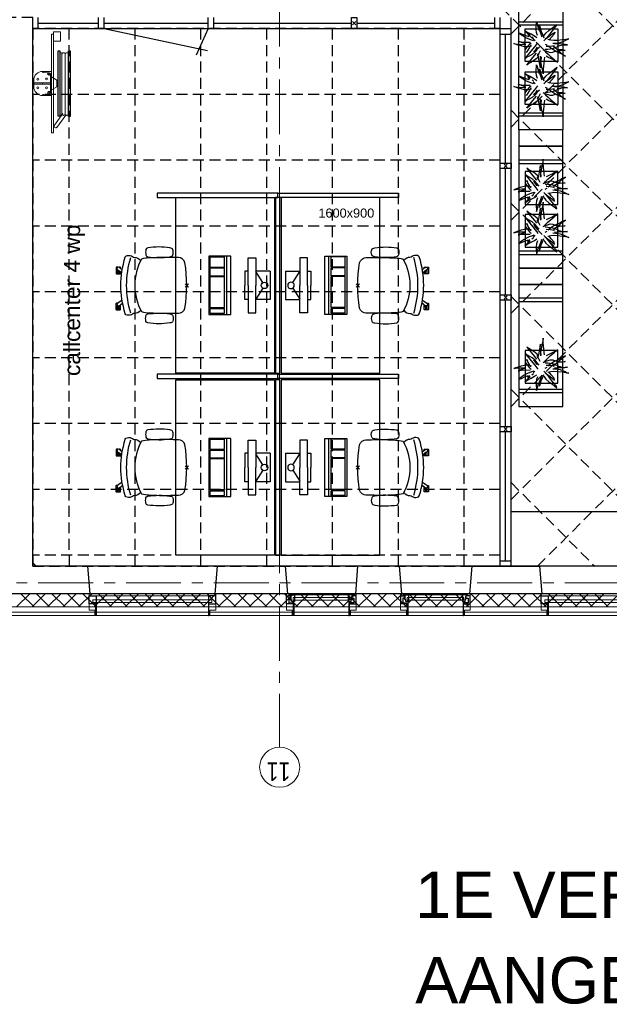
# Model space of a CAD drawing. Header units: millimetres. Extents: x 164327 to 368283, y 131426 to 274001.
# Tile 32 of 160: x 232758 to 238132, y 253040 to 262014. Entities that reach past the tile are written whole.
import ezdxf

# ---------------------------------------------------------------- set-up
doc = ezdxf.new("R2010")
doc.units = ezdxf.units.MM
doc.header["$LTSCALE"] = 400
doc.header["$PDMODE"] = 3
doc.header["$PDSIZE"] = 15
doc.linetypes.add('CENTER', pattern=[2, 1.25, -0.25, 0.25, -0.25])
doc.linetypes.add('HIDDEN', pattern=[0.375, 0.25, -0.125])
for name, color, linetype in [('-gd', 2, 'Continuous'), ('-ve', 2, 'HIDDEN'), ('inlay', 6, 'Continuous'), ('inr', 4, 'Continuous'), ('plafond', 255, 'HIDDEN'), ('plant', 114, 'Continuous'), ('plat', 5, 'Continuous'), ('sona-s008_ip0', 7, 'Continuous'), ('stramien', 1, 'CENTER'), ('symbol', 1, 'Continuous'), ('timmerwerk-ge', 150, 'Continuous')]:
    doc.layers.add(name, color=color, linetype=linetype)
for name, color, linetype, lineweight in [('Binnenkozijnen', 140, 'Continuous', 15), ('Buitenkozijnen', 140, 'Continuous', 15), ('mat-beton (ihwg)', 5, 'Continuous', 25), ('mat-isolatie', 140, 'Continuous', 15), ('mat-multiplex-hor', 140, 'Continuous', 15), ('None', 7, 'Continuous', 9)]:
    doc.layers.add(name, color=color, linetype=linetype, lineweight=lineweight)
doc.styles.add('Arial', font='arial.ttf', dxfattribs={"height": 211.666667})
doc.styles.add('Arial Narrow', font='ARIALN.TTF', dxfattribs={"height": 222.25})

# ---------------------------------------------------------------- blocks, each defined once
blk = doc.blocks.new('*X44')
at = {"layer": 'None', "lineweight": 13}
for p, q in [((37321.1, 32247.6), (37441.1, 32127.6)), ((37321.1, 32106.2), (37441.1, 31986.2)), ((37321.1, 31964.8), (37441.1, 31844.8)), ((37321.1, 31823.4), (37441.1, 31703.4)), ((37321.1, 31682), (37441.1, 31562)), ((37321.1, 31540.6), (37441.1, 31420.6)), ((37321.1, 31399.2), (37441.1, 31279.2)), ((37321.1, 31257.8), (37441.1, 31137.8)), ((37321.1, 31116.4), (37441.1, 30996.4)), ((37321.1, 30975), (37441.1, 30855)), ((37321.1, 30833.6), (37441.1, 30713.6)), ((37321.1, 30692.2), (37441.1, 30572.2)), ((37321.1, 30550.8), (37441.1, 30430.8)), ((37321.1, 30409.4), (37441.1, 30289.4)), ((37321.1, 30268), (37441.1, 30148)), ((37321.1, 30126.6), (37441.1, 30006.6)), ((37321.1, 29985.2), (37441.1, 29865.2)), ((37321.1, 29843.8), (37441.1, 29723.8)), ((37321.1, 29702.4), (37441.1, 29582.4)), ((37321.1, 29561), (37441.1, 29441)), ((37321.1, 29419.6), (37441.1, 29299.6)), ((37321.1, 29278.2), (37441.1, 29158.2)), ((37321.1, 29136.8), (37441.1, 29016.8)), ((37321.1, 28995.4), (37441.1, 28875.4)), ((37321.1, 28854), (37441.1, 28734)), ((37321.1, 28712.6), (37441.1, 28592.6)), ((37321.1, 28571.2), (37441.1, 28451.2)), ((37321.1, 28429.8), (37441.1, 28309.8)), ((37321.1, 28288.4), (37441.1, 28168.4)), ((37321.1, 28147), (37441.1, 28027)), ((37321.1, 28005.6), (37441.1, 27885.6)), ((37321.1, 27864.2), (37441.1, 27744.2)), ((37321.1, 27722.8), (37441.1, 27602.8)), ((37321.1, 27581.4), (37441.1, 27461.4)), ((37321.1, 27440), (37441.1, 27320)), ((37321.1, 27298.6), (37441.1, 27178.6)), ((37321.1, 27157.2), (37441.1, 27037.2)), ((37321.1, 27015.8), (37441.1, 26895.8)), ((37321.1, 26874.4), (37441.1, 26754.4))]:
    blk.add_line(p, q, dxfattribs=at)
at = {"layer": 'None', "lineweight": 5}
for p, q in [((37321.1, 32088.5), (37441.1, 32208.5)), ((37321.1, 31947.1), (37441.1, 32067.1)), ((37321.1, 31805.7), (37441.1, 31925.7)), ((37321.1, 31664.2), (37441.1, 31784.2)), ((37321.1, 31522.8), (37441.1, 31642.8)), ((37321.1, 31381.4), (37441.1, 31501.4)), ((37321.1, 31240), (37441.1, 31360)), ((37321.1, 31098.6), (37441.1, 31218.6)), ((37321.1, 30957.1), (37441.1, 31077.1)), ((37321.1, 30815.7), (37441.1, 30935.7)), ((37321.1, 30674.3), (37441.1, 30794.3)), ((37321.1, 30532.9), (37441.1, 30652.9)), ((37321.1, 30391.5), (37441.1, 30511.5)), ((37321.1, 30250), (37441.1, 30370)), ((37321.1, 30108.6), (37441.1, 30228.6)), ((37321.1, 29967.2), (37441.1, 30087.2)), ((37321.1, 29825.8), (37441.1, 29945.8)), ((37321.1, 29684.3), (37441.1, 29804.3)), ((37321.1, 29542.9), (37441.1, 29662.9)), ((37321.1, 29401.5), (37441.1, 29521.5)), ((37321.1, 29260.1), (37441.1, 29380.1)), ((37321.1, 29118.7), (37441.1, 29238.7)), ((37321.1, 28977.2), (37441.1, 29097.2)), ((37321.1, 28835.8), (37441.1, 28955.8)), ((37321.1, 28694.4), (37441.1, 28814.4)), ((37321.1, 28553), (37441.1, 28673)), ((37321.1, 28411.6), (37441.1, 28531.6)), ((37321.1, 28270.1), (37441.1, 28390.1)), ((37321.1, 28128.7), (37441.1, 28248.7)), ((37321.1, 27987.3), (37441.1, 28107.3)), ((37321.1, 27845.9), (37441.1, 27965.9)), ((37321.1, 27704.4), (37441.1, 27824.4)), ((37321.1, 27563), (37441.1, 27683)), ((37321.1, 27421.6), (37441.1, 27541.6)), ((37321.1, 27280.2), (37441.1, 27400.2)), ((37321.1, 27138.8), (37441.1, 27258.8)), ((37321.1, 26997.3), (37441.1, 27117.3)), ((37321.1, 26855.9), (37441.1, 26975.9))]:
    blk.add_line(p, q, dxfattribs=at)
blk = doc.blocks.new('0600 pui gemeentehuis')
at = {"layer": 'Buitenkozijnen', "color": 92, "linetype": 'Continuous', "lineweight": 25}
for p, q in [((50.3, 0), (70.3, -250)), ((710.3, 0), (690.3, -250))]:
    blk.add_line(p, q, dxfattribs=at)
at = {"layer": 'Buitenkozijnen', "color": 43, "linetype": 'Continuous', "lineweight": 9}
blk.add_lwpolyline([(697.8, -400), (645.3, -400), (645.3, -450), (115.3, -450), (115.3, -400), (62.8, -400), (62.8, -250), (70.3, -250), (50.3, 0), (710.3, 0), (690.3, -250), (697.8, -250)], close=True, dxfattribs=at)
at = {"layer": 'None', "color": 8, "linetype": 'Continuous', "lineweight": 5}
blk.add_line((134.5, -260), (626, -260), dxfattribs=at)
at = {"layer": 'None', "color": 92, "linetype": 'Continuous', "lineweight": 25}
for points in [[(84.5, -270), (84.5, -260), (134.5, -260), (134.5, -320), (109.4, -320), (109.4, -301.9), (102.5, -301.9), (102.5, -274.7)], [(676, -270), (676, -260), (626, -260), (626, -320), (651.2, -320), (651.2, -301.9), (658, -301.9), (658, -274.7)]]:
    blk.add_lwpolyline(points, dxfattribs=at)
for points in [[(63.5, -270), (102.5, -270), (102.5, -291.7), (83.5, -291.7), (83.5, -335), (129.3, -335), (129.3, -450), (125.3, -450), (125.3, -344), (63.5, -344), (63.5, -325), (63.5, -325)], [(697, -270), (658, -270), (658, -291.7), (677, -291.7), (677, -335), (631.3, -335), (631.3, -450), (635.3, -450), (635.3, -344), (697, -344), (697, -325), (697, -325)]]:
    blk.add_lwpolyline(points, close=True, dxfattribs=at)
at = {"layer": 'None', "color": 140, "linetype": 'Continuous', "lineweight": 15}
blk.add_lwpolyline([(122.8, -284.2), (637.8, -284.2), (637.8, -310.6), (122.8, -310.6)], close=True, dxfattribs=at)
blk = doc.blocks.new('1200 pui gemeentehuis')
at = {"layer": 'Buitenkozijnen', "color": 92, "linetype": 'Continuous', "lineweight": 25}
for p, q in [((50, 0), (70, -250)), ((1230, 0), (1210, -250))]:
    blk.add_line(p, q, dxfattribs=at)
at = {"layer": 'Buitenkozijnen', "color": 43, "linetype": 'Continuous', "lineweight": 9}
blk.add_lwpolyline([(1165, -400), (1165, -450), (115, -450), (115, -400), (63, -400), (63, -250), (70, -250), (50, 0), (1230, 0), (1210, -250), (1217, -250), (1217, -400)], close=True, dxfattribs=at)
at = {"layer": 'None', "color": 8, "linetype": 'Continuous', "lineweight": 5}
blk.add_line((129, -270), (1150.5, -270), dxfattribs=at)
at = {"layer": 'None', "color": 92, "linetype": 'Continuous', "lineweight": 25}
for points in [[(63, -270), (129, -270), (129, -450), (125, -450), (125, -344), (63, -344), (63, -325)], [(1217, -270), (1151, -270), (1151, -450), (1155, -450), (1155, -344), (1217, -344), (1217, -325)]]:
    blk.add_lwpolyline(points, close=True, dxfattribs=at)
at = {"layer": 'None', "color": 140, "linetype": 'Continuous', "lineweight": 15}
blk.add_lwpolyline([(97.5, -304.8), (1183, -304.8), (1183, -331.2), (97.5, -331.2)], close=True, dxfattribs=at)
blk = doc.blocks.new('*U77')
at = {"layer": 'None', "color": 140, "linetype": 'Continuous', "lineweight": 15, "flags": 128}
blk.add_lwpolyline([(-21.4, 110), (58.6, 110), (58.6, 106.7, -0.391021), (52.6, 100.2), (-0.9, 95.9, 0.391021), (-12.4, 83.5), (-12.4, -83.5, 0.391021), (-0.9, -95.9), (52.6, -100.2, -0.391021), (58.6, -106.7), (58.6, -110), (-21.4, -110)], format="xyb", close=True, dxfattribs=at)
blk = doc.blocks.new('*U78')
at = {"layer": 'None', "color": 253, "linetype": 'Continuous', "lineweight": 5}
for p, q in [((96.625, -278), (96.625, 266)), ((125.704, -278), (125.704, 266)), ((50.42, -31.849), (50.42, 29))]:
    blk.add_line(p, q, dxfattribs=at)
at = {"layer": 'None', "color": 140, "linetype": 'Continuous', "lineweight": 15}
for p, q in [((50.42, 29), (1.453, 57.31)), ((0, -61), (50.42, -31.849))]:
    blk.add_line(p, q, dxfattribs=at)
at = {"layer": 'None', "color": 92, "linetype": 'Continuous', "lineweight": 25}
for points in [[(60.916, 296), (76.476, 296), (76.476, -300), (60.916, -300)], [(154.785, 296), (171.344, 296), (171.344, -302), (154.785, -302)]]:
    blk.add_lwpolyline(points, close=True, dxfattribs=at)
at = {"layer": 'None', "color": 253, "linetype": 'Continuous', "lineweight": 5}
blk.add_lwpolyline([(50.929, 18), (60.916, 18), (60.916, -18), (50.929, -18)], close=True, dxfattribs=at)
for points, knots in [([(96.866, 264), (96.866, 268.997), (93.792, 272.9335), (90.718, 276.87), (85.875, 278.0735), (81.032, 279.277), (76.476, 277.238)], [0, 0, 0, 0.333549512, 0.333549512, 0.666828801, 0.666828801, 1, 1, 1]), ([(125.825, 264), (125.825, 267.886), (123.8855, 271.2505), (121.946, 274.615), (118.586, 276.5575), (115.226, 278.5), (107.466, 278.5), (104.106, 276.5575), (100.746, 274.615), (98.806, 271.2505), (96.866, 267.886), (96.866, 264)], [0, 0, 0, 0.166769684, 0.166769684, 0.333423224, 0.333423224, 0.499994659, 0.666566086, 0.666566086, 0.833226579, 0.833226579, 1, 1, 1]), ([(154.785, 264), (154.785, 267.886), (152.845, 271.2505), (150.905, 274.615), (147.5455, 276.5575), (144.186, 278.5), (140.306, 278.5), (136.426, 278.5), (133.066, 276.5575), (129.706, 274.615), (127.7655, 271.2505), (125.825, 267.886), (125.825, 264)], [0, 0, 0, 0.166772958, 0.166772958, 0.333424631, 0.333424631, 0.499985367, 0.499985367, 0.666556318, 0.666556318, 0.833223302, 0.833223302, 1, 1, 1]), ([(76.477, -291.432), (81.039, -293.343), (85.8175, -292.072), (90.596, -290.801), (93.6105, -286.876), (96.625, -282.951), (96.625, -278)], [0, 0, 0, 0.333165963, 0.333165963, 0.666458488, 0.666458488, 1, 1, 1]), ([(96.625, -278), (96.625, -281.901), (98.573, -285.2795), (100.521, -288.658), (103.895, -290.609), (107.269, -292.56), (111.165, -292.56), (115.061, -292.56), (118.435, -290.609), (121.809, -288.658), (123.7565, -285.2795), (125.704, -281.901), (125.704, -278)], [0, 0, 0, 0.166754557, 0.166754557, 0.333426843, 0.333426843, 0.500005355, 0.500005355, 0.666583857, 0.666583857, 0.833249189, 0.833249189, 1, 1, 1]), ([(125.704, -278), (125.704, -281.901), (127.6525, -285.2795), (129.601, -288.658), (132.975, -290.609), (136.349, -292.56), (140.245, -292.56), (144.141, -292.56), (147.5145, -290.609), (150.888, -288.658), (152.836, -285.2795), (154.784, -281.901), (154.784, -278)], [0, 0, 0, 0.166757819, 0.166757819, 0.333436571, 0.333436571, 0.500014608, 0.500014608, 0.666582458, 0.666582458, 0.833245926, 0.833245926, 1, 1, 1])]:
    blk.add_open_spline(points, degree=2, knots=knots, dxfattribs=at)
blk = doc.blocks.new('BSH')
at = {"layer": 'None', "color": 140, "linetype": 'Continuous', "lineweight": 15}
for p, q in [((0, -61), (0, 111.155)), ((-159.8585, -36.7557), (-159.8585, 32.756)), ((-80, -6.8893), (-80, 2.8892))]:
    blk.add_line(p, q, dxfattribs=at)
at = {"layer": 'None', "color": 253, "linetype": 'Continuous', "lineweight": 5}
for p, q in [((135.277, -233.0824), (136.142, -233.8294)), ((27.7468, -383.0008), (105.0969, -276.5164)), ((130.6676, -289.4337), (48.7568, -402.0618))]:
    blk.add_line(p, q, dxfattribs=at)
at = {"layer": 'None', "color": 140, "linetype": 'Continuous', "lineweight": 15}
for points in [[(20, 469.75), (82, 469.75), (82, 382.75), (20, 382.75)], [(0, 448), (20, 448), (20, -452), (0, -452)], [(-160, 2.8892), (-9, 2.8892), (-9, -6.8893), (-160, -6.8893)]]:
    blk.add_lwpolyline(points, close=True, dxfattribs=at)
at = {"layer": 'None', "color": 8, "linetype": 'Continuous', "lineweight": 5}
for centre in [(-124, 37.275), (-44.5, 38.775), (-124, -41.275), (-45, -41.275)]:
    blk.add_circle(centre, 8.5, dxfattribs=at)
at = {"layer": 'None', "color": 140, "linetype": 'Continuous', "lineweight": 15}
for centre, start, end in [((-80, 28), 90, 180), ((-80, -32), 180, 270)]:
    blk.add_arc(centre, 80, start, end, dxfattribs=at)
at = {"layer": 'None', "color": 9, "linetype": 'Continuous', "lineweight": 5}
blk.add_arc((38.2528, -392.5302), 14.18399, 137.790600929, 325.770923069, dxfattribs=at)
at = {"layer": 'None', "color": 92, "linetype": 'Continuous', "lineweight": 25}
for points, knots in [([(-11.70075, 86.5025), (-12.2626, 89.0317), (-14.0137, 90.9408), (-15.7648, 92.8499), (-18.23575, 93.6275), (-20.7067, 94.4051), (-23.236, 93.84325), (-25.7653, 93.2814), (-27.67445, 91.53015), (-29.5836, 89.7789), (-30.36125, 87.3079), (-31.1389, 84.8369), (-30.57705, 82.3077), (-30.0152, 79.7785), (-28.26385, 77.8694), (-26.5125, 75.9603), (-24.0415, 75.1827), (-21.5705, 74.4051), (-19.0412, 74.96695), (-16.5119, 75.5288), (-14.60305, 77.28005), (-12.6942, 79.0313), (-11.91655, 81.5023), (-11.1389, 83.9733), (-11.70075, 86.5025)], [0, 0, 0, 0.0833344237, 0.0833344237, 0.1666618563, 0.1666618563, 0.2499968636, 0.2499968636, 0.3333348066, 0.3333348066, 0.4166657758, 0.4166657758, 0.5000000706, 0.5000000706, 0.583336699, 0.583336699, 0.666668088, 0.666668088, 0.7500039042, 0.7500039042, 0.8333377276, 0.8333377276, 0.9166657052, 0.9166657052, 1, 1, 1]), ([(-11.75695, -89.71225), (-12.375, -92.4944), (-14.3012, -94.5944), (-16.2274, -96.6944), (-18.94545, -97.54975), (-21.6635, -98.4051), (-24.4457, -97.78705), (-27.2279, -97.169), (-29.328, -95.24265), (-31.4281, -93.3163), (-32.2835, -90.5982), (-33.1389, -87.8801), (-32.52085, -85.09795), (-31.9028, -82.3158), (-29.97635, -80.2158), (-28.0499, -78.1158), (-25.3318, -77.26045), (-22.6137, -76.4051), (-19.83145, -77.02315), (-17.0492, -77.6412), (-14.94945, -79.56755), (-12.8497, -81.4939), (-11.9943, -84.212), (-11.1389, -86.9301), (-11.75695, -89.71225)], [0, 0, 0, 0.083334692, 0.083334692, 0.1666618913, 0.1666618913, 0.2499964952, 0.2499964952, 0.3333343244, 0.3333343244, 0.4166651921, 0.4166651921, 0.4999998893, 0.4999998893, 0.5833365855, 0.5833365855, 0.6666673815, 0.6666673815, 0.7500034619, 0.7500034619, 0.8333376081, 0.8333376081, 0.9166653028, 0.9166653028, 1, 1, 1])]:
    blk.add_open_spline(points, degree=2, knots=knots, dxfattribs=at)
at = {"layer": 'None', "color": 7}
blk.add_blockref('*U78', (0, 0), dxfattribs=at)
at = {"layer": 'None', "color": 140, "rotation": 180}
blk.add_blockref('*U77', (-21.4, -2), dxfattribs=at)
blk = doc.blocks.new('SONA-S008_B2')
at = {"layer": '-gd'}
blk.add_open_spline([(-253, -509.5), (-87.8, -560.2), (87.8, -560.2), (253, -509.5)], degree=3, dxfattribs=at)
for points in [[(-206.6, -15.8), (-79.4, 5.3), (79.6, 5.3), (206.6, -15.8)], [(-253, -272.1), (-257.1, -206.8), (-252.1, -139.2), (-253, -73.9)], [(-253, -73.9), (-253.4, -51.6), (-233.1, -20.2), (-206.6, -15.8)], [(206.6, -15.8), (233.1, -20.2), (253.4, -51.6), (253, -73.9)], [(253, -73.9), (252.1, -139.2), (257.1, -206.8), (253, -272.1)], [(-342.5, -153.6), (-353.5, -221.1), (-351.5, -287.6), (-342.5, -355.4)], [(-325.3, -126.1), (-337, -131.7), (-340.4, -140.8), (-342.5, -153.6)], [(-277.9, -126.1), (-287.8, -121.3), (-315.3, -121.3), (-325.3, -126.1)], [(-260.7, -153.6), (-262.7, -140.8), (-266.2, -131.7), (-277.9, -126.1)], [(-260.7, -355.4), (-251.6, -287.6), (-249.7, -221.1), (-260.7, -153.6)], [(260.6, -355.4), (251.6, -287.6), (249.7, -221.1), (260.6, -153.6)], [(260.6, -153.6), (262.7, -140.8), (266.2, -131.7), (277.9, -126.1)], [(277.9, -126.1), (287.8, -121.3), (315.3, -121.3), (325.3, -126.1)], [(325.3, -126.1), (337, -131.7), (340.4, -140.8), (342.5, -153.6)], [(342.5, -153.6), (353.4, -221.1), (351.5, -287.6), (342.5, -355.4)], [(-342.5, -355.4), (-341.5, -363), (-333.6, -369.9), (-326.1, -371.8)], [(-277, -371.8), (-269.5, -369.9), (-261.7, -363), (-260.7, -355.4)], [(-250.7, -332.5), (-253.1, -331.7), (-255.4, -330.9), (-257.6, -330.2)], [(-255.2, -303.9), (-254.1, -304.3), (-252.9, -304.7), (-251.7, -305.1)], [(-238.9, -411.5), (-253, -365.7), (-250.2, -318.7), (-253, -272.1)], [(253, -272.1), (250.2, -318.7), (253, -365.7), (238.9, -411.5)], [(256.9, -323.2), (255, -323.8), (253.1, -324.4), (251, -325.1)], [(251.9, -297.7), (252.9, -297.4), (253.8, -297.1), (254.7, -296.8)], [(277, -371.8), (269.5, -369.9), (261.7, -363), (260.6, -355.4)], [(342.5, -355.4), (341.5, -363), (333.6, -369.9), (326.1, -371.8)], [(-326.1, -371.8), (-310.3, -375.7), (-292.8, -375.7), (-277, -371.8)], [(-227.3, -418.1), (-247.1, -436.6), (-255.7, -455.2), (-255.5, -473.7)], [(238.9, -411.5), (95.4, -494.5), (-95.5, -494.5), (-238.9, -411.5)], [(255.5, -473.7), (255.7, -455.2), (247.1, -436.6), (227.3, -418.1)], [(326.1, -371.8), (310.3, -375.7), (292.8, -375.7), (277, -371.8)], [(-272.1, -515.2), (-274.4, -533.8), (-273.7, -555.7), (-258.6, -560.1)], [(-255.5, -473.7), (-255.4, -489), (-270.3, -500.1), (-272.1, -515.2)], [(272.1, -515.2), (270.3, -500.1), (255.4, -489), (255.5, -473.7)], [(258.6, -560.1), (273.7, -555.6), (274.4, -533.8), (272.1, -515.2)], [(-258.6, -560.1), (-77.4, -613.6), (78.8, -613.6), (258.6, -560.1)], [(-222.4, -606.9), (-222.4, -604.9), (-220.7, -603.3), (-218.7, -603.3)], [(-222.4, -615.1), (-222.4, -615.1), (-222.4, -606.9), (-222.4, -606.9)], [(-218.8, -615.1), (-218.8, -615.1), (-222.4, -615.1), (-222.4, -615.1)], [(-222.4, -629.9), (-222.4, -629.9), (-222.4, -618.1), (-222.4, -618.1)], [(-222.4, -618.1), (-222.4, -618.1), (-198.5, -618.1), (-198.5, -618.1)], [(-198.5, -615.1), (-198.5, -615.1), (-218.8, -615.1), (-218.8, -615.1)], [(-218.7, -603.3), (-218.7, -603.3), (-192, -603.3), (-176.8, -603.3)], [(-198.5, -618.1), (-198.5, -618.1), (-198.5, -615.1), (-198.5, -615.1)], [(-198.5, -615.1), (-198.5, -615.1), (-186.7, -615.2), (-186.7, -615.2)], [(-198.5, -618.1), (-198.5, -618.1), (-189.1, -618.2), (-187.1, -618.2)], [(-182.7, -633.4), (-188.4, -629.2), (-189.7, -621.1), (-185.5, -615.4)], [(-185.4, -615.2), (-186.2, -615.2), (-186.7, -615.2), (-186.7, -615.2)], [(-186.7, -615.2), (-186.7, -615.2), (-186.7, -616.4), (-186.7, -617.3)], [(-185.5, -615.4), (-185.5, -615.4), (-176.5, -602.9), (-162.6, -583.8)], [(-134.5, -588.9), (-152.4, -613.6), (-164.7, -630.5), (-164.7, -630.5)], [(-162.8, -628), (-162.8, -629.2), (-162.8, -630.1), (-162.8, -630.1)], [(106.4, -606.6), (106.4, -604.6), (108, -603), (110, -603)], [(106.4, -614.8), (106.4, -614.8), (106.4, -606.6), (106.4, -606.6)], [(110.1, -614.8), (110.1, -614.8), (106.4, -614.8), (106.4, -614.8)], [(106.4, -629.7), (106.4, -629.7), (106.4, -617.8), (106.4, -617.8)], [(106.4, -617.8), (106.4, -617.8), (130.3, -617.8), (130.3, -617.8)], [(110, -603), (110, -603), (115.6, -603), (123.1, -603)], [(130.3, -614.8), (130.3, -614.8), (110.1, -614.8), (110.1, -614.8)], [(143.1, -630.4), (143.1, -630.4), (131.8, -614.9), (115.2, -592)], [(130.3, -617.8), (130.3, -617.8), (130.3, -614.8), (130.3, -614.8)], [(130.3, -614.8), (130.3, -614.8), (130.9, -614.8), (131.7, -614.8)], [(130.3, -617.8), (130.3, -617.8), (131.9, -617.8), (133.9, -617.8)], [(143.7, -587.5), (156, -604.4), (163.9, -615.2), (163.9, -615.2)], [(154.9, -602.9), (159.4, -602.9), (162.3, -602.9), (162.3, -602.9)], [(163.9, -615.2), (168.1, -621), (166.8, -629.1), (161.1, -633.2)], [(162.3, -602.9), (164.4, -602.9), (166, -604.6), (166, -606.6)], [(166, -614.8), (166, -614.8), (164.6, -614.8), (163.5, -614.8)], [(165.3, -617.8), (165.8, -617.8), (166, -617.8), (166, -617.8)], [(166, -606.6), (166, -606.6), (166, -614.8), (166, -614.8)], [(166, -617.8), (166, -617.8), (166, -618.6), (166, -619.9)], [(166, -625.7), (166, -627.8), (166, -629.6), (166, -629.6)], [(-222.5, -641.1), (-222.5, -641.1), (-222.4, -632.9), (-222.4, -632.9)], [(-218.8, -644.8), (-220.8, -644.8), (-222.5, -643.1), (-222.5, -641.1)], [(-198.6, -630), (-198.6, -630), (-222.4, -629.9), (-222.4, -629.9)], [(-222.4, -632.9), (-222.4, -632.9), (-218.8, -632.9), (-218.8, -632.9)], [(-218.8, -632.9), (-218.8, -632.9), (-198.6, -633), (-198.6, -633)], [(-166.5, -644.9), (-166.5, -644.9), (-218.8, -644.8), (-218.8, -644.8)], [(-198.6, -633), (-198.6, -633), (-198.6, -630), (-198.6, -630)], [(-198.6, -630), (-198.6, -630), (-186.7, -630), (-186.7, -630)], [(-198.6, -633), (-198.6, -633), (-186.7, -633), (-186.7, -633)], [(-185.9, -630), (-186.4, -630), (-186.7, -630), (-186.7, -630)], [(-186.7, -630), (-186.7, -630), (-186.7, -633), (-186.7, -633)], [(-186.7, -633), (-186.7, -633), (-185.3, -633), (-183.1, -633)], [(-164.7, -630.5), (-168.8, -636.2), (-176.9, -637.5), (-182.7, -633.4)], [(-182.7, -633.4), (-182.7, -633.4), (-182.7, -633.4), (-182.7, -633.4)], [(-167.1, -633), (-166.7, -633), (-166.5, -633), (-166.5, -633)], [(-166.5, -633), (-166.5, -633), (-162.9, -633.1), (-162.9, -633.1)], [(-162.9, -641.3), (-162.9, -643.3), (-164.5, -644.9), (-166.5, -644.9)], [(-162.8, -630.1), (-162.8, -630.1), (-163.4, -630.1), (-164.4, -630)], [(-162.9, -633.1), (-162.9, -633.1), (-162.9, -641.3), (-162.9, -641.3)], [(130.3, -629.6), (130.3, -629.6), (106.4, -629.7), (106.4, -629.7)], [(106.4, -640.9), (106.4, -640.9), (106.4, -632.7), (106.4, -632.7)], [(106.4, -632.7), (106.4, -632.7), (110.1, -632.7), (110.1, -632.7)], [(110.1, -644.5), (108.1, -644.5), (106.5, -642.9), (106.4, -640.9)], [(110.1, -632.7), (110.1, -632.7), (130.3, -632.6), (130.3, -632.6)], [(162.4, -644.4), (162.4, -644.4), (110.1, -644.5), (110.1, -644.5)], [(130.3, -632.6), (130.3, -632.6), (130.3, -629.6), (130.3, -629.6)], [(130.3, -629.6), (130.3, -629.6), (142.1, -629.6), (142.1, -629.6)], [(130.3, -632.6), (130.3, -632.6), (142.2, -632.6), (142.2, -632.6)], [(142.5, -629.6), (142.3, -629.6), (142.1, -629.6), (142.1, -629.6)], [(142.1, -629.6), (142.1, -629.6), (142.2, -632.6), (142.2, -632.6)], [(142.2, -632.6), (142.2, -632.6), (143.3, -632.6), (145.1, -632.6)], [(161.1, -633.2), (155.3, -637.4), (147.2, -636.1), (143.1, -630.4)], [(161.1, -633.2), (161.1, -633.2), (161.1, -633.2), (161.1, -633.2)], [(161.8, -632.6), (162.2, -632.6), (162.4, -632.6), (162.4, -632.6)], [(162.4, -632.6), (162.4, -632.6), (166, -632.6), (166, -632.6)], [(166, -640.8), (166, -642.8), (164.4, -644.4), (162.4, -644.4)], [(166, -629.6), (166, -629.6), (165.4, -629.6), (164.4, -629.6)], [(166, -632.6), (166, -632.6), (166, -640.8), (166, -640.8)]]:
    blk.add_open_spline(points, degree=3)
at = {"layer": 'sona-s008_ip0'}
blk.add_point((0, 0), dxfattribs=at)
blk = doc.blocks.new('SYMB-CMP4_B2')
for p, q in [((-130, 558.1), (130, 558.1)), ((-130, 558.1), (-130, 428.1)), ((130, 558.1), (130, 428.1)), ((-25.3, 491.9), (-125, 428.1)), ((25.3, 491.9), (125, 428.1)), ((-250, 358.1), (-250, 428.1)), ((-250, 428.1), (0, 428.1)), ((250, 428.1), (0, 428.1)), ((250, 358.1), (250, 428.1)), ((0, 358.1), (-250, 358.1)), ((-130, 358.1), (-130, 328.1)), ((-130, 328.1), (0, 328.1)), ((0, 358.1), (250, 358.1)), ((130, 328.1), (0, 328.1)), ((130, 358.1), (130, 328.1)), ((265, 200), (-265, 200)), ((-265, 200), (-265, 0)), ((265, 0), (265, 200)), ((265, 162.9), (-265, 162.9)), ((-166.8, 141.5), (-259.7, 141.5)), ((-259.7, 12.9), (-259.7, 141.5)), ((-166.8, 12.9), (-166.8, 141.5)), ((-88, 141.5), (-159.1, 141.5)), ((-159.1, 12.9), (-159.1, 141.5)), ((-88, 12.9), (-88, 141.5)), ((200.4, 141.5), (-81.5, 141.5)), ((-81.5, 12.9), (-81.5, 141.5)), ((200.4, 12.9), (200.4, 141.5)), ((254.7, 141.5), (212.3, 141.5)), ((212.3, 12.9), (212.3, 141.5)), ((254.7, 12.9), (254.7, 141.5)), ((-265, 0), (265, 0)), ((-166.8, 12.9), (-259.7, 12.9)), ((-88, 12.9), (-159.1, 12.9)), ((200.4, 12.9), (-81.5, 12.9)), ((254.7, 12.9), (212.3, 12.9))]:
    blk.add_line(p, q)
blk.add_circle((0, 508.1), 30)
blk = doc.blocks.new('boom nieuw 01')
at = {"layer": 'plant', "extrusion": (0, -4.44089e-16, -1)}
for p, q in [((-225, 789), (-238, 749)), ((-225, 789), (-238, 749)), ((-225, 745), (-225, 789)), ((-225, 745), (-225, 789)), ((-574, 694), (-627, 737)), ((-627, 737), (-616, 698)), ((-574, 694), (-627, 737)), ((-627, 737), (-616, 698)), ((-616, 698), (-564, 639)), ((-616, 698), (-564, 639)), ((-519, 654), (-574, 694)), ((-519, 654), (-574, 694)), ((-564, 639), (-510, 574)), ((-564, 639), (-510, 574)), ((-467, 618), (-519, 654)), ((-467, 618), (-519, 654)), ((-412, 565), (-467, 618)), ((-412, 565), (-467, 618)), ((-316, 598), (-344, 540)), ((-298, 670), (-316, 598)), ((-284, 619), (-308, 551)), ((-284, 619), (-308, 551)), ((-285, 709), (-298, 670)), ((-285, 665), (-285, 709)), ((-279, 616), (-285, 665)), ((-257, 677), (-284, 619)), ((-257, 677), (-284, 619)), ((-238, 749), (-257, 677)), ((-238, 749), (-257, 677)), ((-227, 576), (-219, 630)), ((-227, 576), (-219, 630)), ((-219, 696), (-225, 745)), ((-219, 696), (-225, 745)), ((-219, 630), (-219, 696)), ((-219, 630), (-219, 696)), ((9, 617), (-55, 579)), ((9, 617), (-55, 579)), ((-36, 579), (9, 617)), ((-36, 579), (9, 617)), ((-831, 440), (-863, 451)), ((-863, 451), (-808, 440)), ((-831, 440), (-863, 451)), ((-863, 451), (-808, 440)), ((-793, 417), (-831, 440)), ((-793, 417), (-831, 440)), ((-808, 440), (-733, 432)), ((-808, 440), (-733, 432)), ((-751, 400), (-793, 417)), ((-751, 400), (-793, 417)), ((-690, 378), (-751, 400)), ((-690, 378), (-751, 400)), ((-733, 432), (-646, 419)), ((-733, 432), (-646, 419)), ((-646, 419), (-567, 415)), ((-646, 419), (-567, 415)), ((-531, 541), (-584, 584)), ((-584, 584), (-573, 545)), ((-531, 541), (-584, 584)), ((-584, 584), (-573, 545)), ((-573, 545), (-520, 486)), ((-573, 545), (-520, 486)), ((-567, 415), (-510, 423)), ((-567, 415), (-510, 423)), ((-476, 501), (-531, 541)), ((-476, 501), (-531, 541)), ((-520, 486), (-467, 421)), ((-520, 486), (-467, 421)), ((-510, 574), (-463, 510)), ((-510, 574), (-463, 510)), ((-510, 423), (-451, 434)), ((-510, 423), (-451, 434)), ((-424, 465), (-476, 501)), ((-424, 465), (-476, 501)), ((-463, 510), (-423, 466)), ((-463, 510), (-423, 466)), ((-369, 412), (-424, 465)), ((-369, 412), (-424, 465)), ((-423, 466), (-397, 444)), ((-423, 466), (-397, 444)), ((-369, 511), (-412, 565)), ((-369, 511), (-412, 565)), ((-344, 540), (-368, 472)), ((-308, 551), (-333, 488)), ((-308, 551), (-333, 488)), ((-243, 519), (-227, 576)), ((-243, 519), (-227, 576)), ((-187, 511), (-234, 479)), ((-187, 511), (-234, 479)), ((-195, 409), (-161, 444)), ((-119, 548), (-187, 511)), ((-170, 410), (-128, 424)), ((-170, 410), (-128, 424)), ((-167, 460), (-136, 488)), ((-167, 460), (-136, 488)), ((-128, 424), (-78, 443)), ((-128, 424), (-78, 443)), ((-55, 579), (-119, 548)), ((-55, 579), (-119, 548)), ((-101, 524), (-55, 560)), ((-101, 524), (-55, 560)), ((-95, 500), (-50, 537)), ((-78, 443), (-25, 464)), ((-78, 443), (-25, 464)), ((-4, 517), (-70, 496)), ((-4, 517), (-70, 496)), ((-55, 560), (-36, 579)), ((-55, 560), (-36, 579)), ((-25, 464), (20, 490)), ((-25, 464), (20, 490)), ((73, 551), (-4, 517)), ((73, 551), (-4, 517)), ((20, 490), (61, 517)), ((20, 490), (61, 517)), ((61, 517), (92, 539)), ((61, 517), (92, 539)), ((140, 402), (71, 388)), ((140, 402), (71, 388)), ((126, 569), (73, 551)), ((126, 569), (73, 551)), ((92, 539), (126, 569)), ((92, 539), (126, 569)), ((104, 389), (140, 402)), ((104, 389), (140, 402)), ((-838, 331), (-790, 339)), ((-838, 331), (-790, 339)), ((-787, 335), (-838, 331)), ((-787, 335), (-838, 331)), ((-794, 221), (-746, 230)), ((-794, 221), (-746, 230)), ((-743, 226), (-794, 221)), ((-743, 226), (-794, 221)), ((-790, 339), (-724, 343)), ((-790, 339), (-724, 343)), ((-737, 335), (-787, 335)), ((-737, 335), (-787, 335)), ((-746, 230), (-680, 234)), ((-746, 230), (-680, 234)), ((-694, 225), (-743, 226)), ((-694, 225), (-743, 226)), ((-691, 320), (-737, 335)), ((-724, 343), (-665, 349)), ((-724, 343), (-665, 349)), ((-647, 211), (-694, 225)), ((-647, 211), (-694, 225)), ((-636, 315), (-691, 320)), ((-636, 315), (-691, 320)), ((-601, 365), (-690, 378)), ((-601, 365), (-690, 378)), ((-688, 167), (-620, 196)), ((-688, 167), (-620, 196)), ((-648, 228), (-686, 193)), ((-648, 228), (-686, 193)), ((-642, 298), (-680, 321)), ((-642, 298), (-680, 321)), ((-680, 234), (-621, 240)), ((-680, 234), (-621, 240)), ((-665, 349), (-613, 352)), ((-665, 349), (-613, 352)), ((-604, 263), (-648, 228)), ((-604, 263), (-648, 228)), ((-592, 206), (-647, 211)), ((-592, 206), (-647, 211)), ((-601, 281), (-642, 298)), ((-601, 281), (-642, 298)), ((-620, 196), (-568, 225)), ((-620, 196), (-568, 225)), ((-613, 352), (-578, 349)), ((-613, 352), (-578, 349)), ((-553, 314), (-604, 263)), ((-553, 314), (-604, 263)), ((-547, 362), (-601, 365)), ((-547, 362), (-601, 365)), ((-540, 259), (-601, 281)), ((-540, 259), (-601, 281)), ((-549, 186), (-592, 206)), ((-549, 186), (-592, 206)), ((-583, 313), (-496, 300)), ((-583, 313), (-496, 300)), ((-568, 225), (-511, 263)), ((-568, 225), (-511, 263)), ((-451, 246), (-540, 259)), ((-451, 246), (-540, 259)), ((-511, 263), (-472, 292)), ((-511, 263), (-472, 292)), ((-496, 300), (-417, 296)), ((-496, 300), (-417, 296)), ((-392, 219), (-496, 183)), ((-392, 219), (-496, 183)), ((-472, 292), (-455, 309)), ((-472, 292), (-455, 309)), ((-403, 195), (-454, 144)), ((-403, 195), (-454, 144)), ((-397, 243), (-451, 246)), ((-397, 243), (-451, 246)), ((-398, 347), (-436, 328)), ((-398, 347), (-436, 328)), ((-369, 232), (-403, 195)), ((-369, 232), (-403, 195)), ((-354, 238), (-392, 219)), ((-354, 238), (-392, 219)), ((-297, 215), (-269, 162)), ((-297, 215), (-269, 162)), ((-281, 288), (-232, 238)), ((-281, 288), (-232, 238)), ((-231, 344), (-254, 371)), ((-231, 344), (-254, 371)), ((-194, 216), (-242, 260)), ((-194, 216), (-242, 260)), ((-233, 285), (-204, 233)), ((-233, 285), (-204, 233)), ((-232, 238), (-199, 194)), ((-232, 238), (-199, 194)), ((-192, 292), (-231, 344)), ((-192, 292), (-231, 344)), ((-204, 233), (-174, 186)), ((-204, 233), (-174, 186)), ((-174, 186), (-194, 216)), ((-174, 186), (-194, 216)), ((-151, 244), (-192, 292)), ((-151, 244), (-192, 292)), ((-33, 98), (-151, 244)), ((-33, 98), (-151, 244)), ((-127, 307), (-59, 290)), ((-127, 307), (-59, 290)), ((-105, 362), (-122, 364)), ((-105, 362), (-122, 364)), ((-113, 330), (-85, 277)), ((-113, 330), (-85, 277)), ((-83, 336), (-105, 362)), ((-83, 336), (-105, 362)), ((-15, 385), (-100, 387)), ((-15, 385), (-100, 387)), ((-85, 277), (-56, 224)), ((-85, 277), (-56, 224)), ((-43, 284), (-83, 336)), ((-43, 284), (-83, 336)), ((-59, 290), (16, 294)), ((-59, 290), (16, 294)), ((-56, 224), (-25, 178)), ((-56, 224), (-25, 178)), ((-25, 178), (-46, 207)), ((-25, 178), (-46, 207)), ((-3, 235), (-43, 284)), ((-3, 235), (-43, 284)), ((69, 341), (-16, 343)), ((69, 341), (-16, 343)), ((71, 388), (-15, 385)), ((71, 388), (-15, 385)), ((-5, 354), (51, 371)), ((-5, 354), (51, 371)), ((16, 294), (79, 310)), ((16, 294), (79, 310)), ((51, 371), (104, 389)), ((51, 371), (104, 389)), ((154, 344), (69, 341)), ((154, 344), (69, 341)), ((79, 310), (135, 327)), ((79, 310), (135, 327)), ((135, 327), (188, 345)), ((135, 327), (188, 345)), ((224, 359), (154, 344)), ((224, 359), (154, 344)), ((188, 345), (224, 359)), ((188, 345), (224, 359)), ((-748, 141), (-796, 107)), ((-748, 141), (-796, 107)), ((-796, 107), (-737, 139)), ((-796, 107), (-737, 139)), ((-722, 163), (-748, 141)), ((-722, 163), (-748, 141)), ((-737, 139), (-688, 167)), ((-737, 139), (-688, 167)), ((-686, 193), (-722, 163)), ((-686, 193), (-722, 163)), ((-597, 22), (-646, -12)), ((-597, 22), (-646, -12)), ((-646, -12), (-586, 20)), ((-646, -12), (-586, 20)), ((-572, 44), (-597, 22)), ((-572, 44), (-597, 22)), ((-586, 20), (-537, 48)), ((-586, 20), (-537, 48)), ((-535, 74), (-572, 44)), ((-535, 74), (-572, 44)), ((-496, 183), (-549, 186)), ((-496, 183), (-549, 186)), ((-537, 48), (-469, 77)), ((-537, 48), (-469, 77)), ((-497, 109), (-535, 74)), ((-497, 109), (-535, 74)), ((-454, 144), (-497, 109)), ((-454, 144), (-497, 109)), ((-469, 77), (-417, 106)), ((-469, 77), (-417, 106)), ((-380, 87), (-378, 37)), ((-380, 87), (-378, 37)), ((-378, 37), (-372, -25)), ((-378, 37), (-372, -25)), ((-317, 95), (-308, 24)), ((-317, 95), (-308, 24)), ((-317, -32), (-303, 34)), ((-317, -32), (-303, 34)), ((-308, 24), (-304, -32)), ((-308, 24), (-304, -32)), ((-303, 34), (-304, 107)), ((-303, 34), (-304, 107)), ((-293, -58), (-278, 12)), ((-293, -58), (-278, 12)), ((-278, 12), (-263, 89)), ((-278, 12), (-263, 89)), ((-269, 162), (-239, 109)), ((-269, 162), (-239, 109)), ((-267, 114), (-235, 70)), ((-267, 114), (-235, 70)), ((-263, 89), (-248, 155)), ((-263, 89), (-248, 155)), ((-235, 70), (-173, 19)), ((-235, 70), (-173, 19)), ((-186, 120), (-227, 169)), ((-186, 120), (-227, 169)), ((-199, 194), (-138, 143)), ((-199, 194), (-138, 143)), ((-69, -25), (-186, 120)), ((-69, -25), (-186, 120)), ((-173, 19), (-128, -8)), ((-173, 19), (-128, -8)), ((-138, 143), (-93, 116)), ((-138, 143), (-93, 116)), ((-93, 116), (-36, 86)), ((-93, 116), (-36, 86)), ((-36, 86), (2, 56)), ((-36, 86), (2, 56)), ((2, 56), (-33, 98)), ((2, 56), (-33, 98)), ((-372, -25), (-363, -96)), ((-372, -25), (-363, -96)), ((-363, -96), (-359, -152)), ((-363, -96), (-359, -152)), ((-359, -152), (-354, -201)), ((-359, -152), (-354, -201)), ((-358, -244), (-348, -178)), ((-358, -244), (-348, -178)), ((-348, -178), (-333, -108)), ((-348, -178), (-333, -108)), ((-333, -108), (-317, -32)), ((-333, -108), (-317, -32)), ((-304, -32), (-299, -81)), ((-304, -32), (-299, -81)), ((-303, -124), (-293, -58)), ((-303, -124), (-293, -58)), ((-299, -81), (-303, -124)), ((-299, -81), (-303, -124)), ((-128, -8), (-72, -38)), ((-128, -8), (-72, -38)), ((-72, -38), (-33, -68)), ((-72, -38), (-33, -68)), ((-33, -68), (-69, -25)), ((-33, -68), (-69, -25)), ((-354, -201), (-358, -244)), ((-354, -201), (-358, -244))]:
    blk.add_line(p, q, dxfattribs=at)
at = {"layer": 'timmerwerk-ge', "linetype": 'Continuous', "extrusion": (0, -4.44089e-16, -1)}
for p, q in [((0, 647), (-647, 647)), ((-647, 647), (-647, 0)), ((0, 0), (0, 647)), ((-647, 0), (0, 0))]:
    blk.add_line(p, q, dxfattribs=at)
blk = doc.blocks.new('plat E1')
at = {"layer": 'inlay'}
for p, q in [((12910.1, 2331.7), (14710, 2331.7)), ((12550.2, 1831.7), (13170, 1831.7))]:
    blk.add_line(p, q, dxfattribs=at)
at = {"layer": 'inr'}
for points in [[(9683.1, 5191.7), (10783.1, 5191.7), (10783.1, 5231.7), (9683.1, 5231.7)], [(11883.1, 5191.7), (10783.1, 5191.7), (10783.1, 5231.7), (11883.1, 5231.7)], [(10753.1, 5191.7), (10753.1, 3591.7), (9853.1, 3591.7), (9853.1, 5191.7)], [(10803.1, 3591.7), (10803.1, 5191.7), (10763.1, 5191.7), (10763.1, 3591.7)], [(10813.1, 5191.7), (10813.1, 3591.7), (11713.1, 3591.7), (11713.1, 5191.7)], [(9683.1, 3541.7), (10783.1, 3541.7), (10783.1, 3581.7), (9683.1, 3581.7)], [(10753.1, 3531.7), (10753.1, 1931.7), (9853.1, 1931.7), (9853.1, 3531.7)], [(10803.1, 1931.7), (10803.1, 3531.7), (10763.1, 3531.7), (10763.1, 1931.7)], [(11883.1, 3541.7), (10783.1, 3541.7), (10783.1, 3581.7), (11883.1, 3581.7)], [(10813.1, 3531.7), (10813.1, 1931.7), (11713.1, 1931.7), (11713.1, 3531.7)]]:
    blk.add_lwpolyline(points, close=True, dxfattribs=at)
at = {"layer": 'mat-beton (ihwg)', "lineweight": 25}
for p, q in [((8550, 1831.7), (8549.7, 6831.9)), ((8599.7, 6731.9), (8599.7, 6831.9)), ((9149.7, 6731.9), (9149.7, 6831.9)), ((9199.7, 6731.9), (9199.7, 6832)), ((10149.7, 6731.9), (10149.7, 6832)), ((10199.7, 6731.9), (10199.7, 6832)), ((30370, 1831.7), (8550, 1831.7)), ((34575, 1581.7), (-250, 1581.7))]:
    blk.add_line(p, q, dxfattribs=at)
at = {"layer": 'mat-isolatie', "lineweight": 15}
for p, q in [((32555.4, 1581.7), (-250, 1581.7)), ((32455.4, 1461.7), (-370, 1461.7))]:
    blk.add_line(p, q, dxfattribs=at)
at = {"layer": 'mat-multiplex-hor', "lineweight": 15}
for p, q in [((32353, 1381.7), (-450, 1381.7)), ((32353, 1411.7), (-420, 1411.7))]:
    blk.add_line(p, q, dxfattribs=at)
at = {"layer": 'None', "color": 43, "linetype": 'Continuous', "lineweight": 9}
blk.add_circle((10800, 0), 182.6, dxfattribs=at)
at = {"layer": 'plafond'}
for p in [(11479.9, 6781.9), (11479.9, 6781.9), (11479.9, 6781.9), (12860.1, 5481.9), (12860.1, 5481.9), (12860.1, 5481.9), (12860.1, 4281.8), (12860.1, 4281.8), (12860.1, 4281.8), (12860.1, 3081.8), (12860.1, 3081.8)]:
    blk.add_point(p, dxfattribs=at)
at = {"layer": 'plat'}
for p, q in [((12760.1, 6731.9), (12760.1, 6831.9)), ((12810.1, 1831.7), (12810.1, 6831.9)), ((12910.1, 1831.7), (12910.1, 6831.9)), ((8549.7, 6731.9), (12910.1, 6731.9)), ((8599.7, 6781.9), (9149.7, 6781.9)), ((9199.7, 6781.9), (10149.7, 6781.9)), ((9199.7, 6731.9), (10142.1, 6530.9)), ((10149.7, 6731.9), (10040.7, 6488.7)), ((10199.7, 6781.9), (11454.9, 6781.9)), ((11504.9, 6781.9), (12760.1, 6781.9)), ((12810.1, 6681.9), (12910.1, 6681.9)), ((12860.1, 5506.9), (12860.1, 6681.9)), ((12860.1, 4306.8), (12860.1, 5456.9)), ((12860.1, 3106.8), (12860.1, 4256.8)), ((12860.1, 1881.7), (12860.1, 3056.8)), ((12810.1, 1881.7), (12910.1, 1881.7))]:
    blk.add_line(p, q, dxfattribs=at)
for points in [[(11504.9, 6731.9), (11454.9, 6731.9), (11454.9, 6831.9), (11504.9, 6831.9)], [(12810.1, 5456.9), (12810.1, 5506.9), (12910.1, 5506.9), (12910.1, 5456.9)], [(12810.1, 4256.8), (12810.1, 4306.8), (12910.1, 4306.8), (12910.1, 4256.8)], [(12810.1, 3056.8), (12810.1, 3106.8), (12910.1, 3106.8), (12910.1, 3056.8)]]:
    blk.add_lwpolyline(points, close=True, dxfattribs=at)
for p in [(11479.9, 6781.9), (12860.1, 5481.9), (12860.1, 4281.8), (12860.1, 3081.8)]:
    blk.add_point(p, dxfattribs=at)
at = {"layer": 'stramien', "lineweight": 0}
for p, q in [((10800, 17468.8), (10800, 182.6)), ((-1799.8, 1681.7), (39400.2, 1681.7))]:
    blk.add_line(p, q, dxfattribs=at)
at = {"layer": 'timmerwerk-ge'}
for p, q in [((12981.5, 5963.9), (12981.5, 6763.9)), ((12981.5, 5503.9), (12981.5, 4703.9)), ((12981.5, 4243.9), (12981.5, 3443.9))]:
    blk.add_line(p, q, dxfattribs=at)
for points in [[(13381.5, 5808.9), (12981.5, 5808.9), (12981.5, 6918.9), (13381.5, 6918.9)], [(12981.5, 6763.9), (12981.5, 6793.9), (13381.5, 6793.9), (13381.5, 6763.9)], [(12981.5, 5933.9), (12981.5, 5963.9), (13381.5, 5963.9), (13381.5, 5933.9)], [(12981.5, 5808.9), (12981.5, 5658.9), (13381.5, 5658.9), (13381.5, 5808.9)], [(13381.5, 5658.9), (12981.5, 5658.9), (12981.5, 4548.9), (13381.5, 4548.9)], [(12981.5, 5533.9), (12981.5, 5503.9), (13381.5, 5503.9), (13381.5, 5533.9)], [(12981.5, 4703.9), (12981.5, 4673.9), (13381.5, 4673.9), (13381.5, 4703.9)], [(12981.5, 4548.9), (12981.5, 4398.9), (13381.5, 4398.9), (13381.5, 4548.9)], [(13381.5, 4398.9), (12981.5, 4398.9), (12981.5, 3288.9), (13381.5, 3288.9)], [(12981.5, 4273.9), (12981.5, 4243.9), (13381.5, 4243.9), (13381.5, 4273.9)], [(12981.5, 3443.9), (12981.5, 3413.9), (13381.5, 3413.9), (13381.5, 3443.9)]]:
    blk.add_lwpolyline(points, close=True, dxfattribs=at)
at = {"layer": '-ve', "xscale": -0.4608, "yscale": 0.4608, "zscale": 0.4608}
for p in [(13037.7, 6431.1), (13037.7, 6039.4)]:
    blk.add_blockref('boom nieuw 01', p, dxfattribs=at)
at = {"layer": '-ve', "xscale": 0.4608, "yscale": 0.4608, "zscale": 0.4608, "rotation": 180}
for p in [(13037.5, 5428.4), (13037.5, 5036.7), (13037.5, 3798.2)]:
    blk.add_blockref('boom nieuw 01', p, dxfattribs=at)
at = {"layer": 'Binnenkozijnen', "color": 7}
for name, p in [('1200 pui gemeentehuis', (9000, 1831.7)), ('0600 pui gemeentehuis', (10800, 1831.7)), ('0600 pui gemeentehuis', (11840, 1831.7)), ('1200 pui gemeentehuis', (13120, 1831.7))]:
    blk.add_blockref(name, p, dxfattribs=at)
at = {"layer": 'inr', "xscale": -1, "rotation": 270}
for p in [(9953.1, 4391.7), (9953.1, 2731.7)]:
    blk.add_blockref('SONA-S008_B2', p, dxfattribs=at)
at = {"layer": 'inr', "rotation": 90}
for p in [(11513.1, 4391.7), (11513.1, 2731.7)]:
    blk.add_blockref('SONA-S008_B2', p, dxfattribs=at)
at = {"layer": 'mat-isolatie', "rotation": 90}
blk.add_blockref('*X44', (40650, -35859.4), dxfattribs=at)
at = {"layer": 'None', "color": 7}
blk.add_blockref('BSH', (8719.5, 6233.9), dxfattribs=at)
at = {"layer": 'symbol', "rotation": 270}
for p in [(10154.6, 4391.7), (10154.6, 2731.7)]:
    blk.add_blockref('SYMB-CMP4_B2', p, dxfattribs=at)
at = {"layer": 'symbol', "xscale": -1, "rotation": 90}
for p in [(11411.6, 4391.7), (11411.6, 2731.7)]:
    blk.add_blockref('SYMB-CMP4_B2', p, dxfattribs=at)
at = {"layer": 'None', "color": 43, "insert": (10897.4, -124.9), "char_height": 169.33, "attachment_point": 1, "rotation": 180, "style": 'Arial Narrow'}
blk.add_mtext('11', dxfattribs=at)
at = {"layer": 'plat', "insert": (11153.3, 5092.2), "char_height": 82.97, "attachment_point": 1, "style": 'Arial'}
blk.add_mtext('1600x900', dxfattribs=at)
at = {"layer": 'plat', "insert": (8833.4, 3565.2), "char_height": 148.167, "attachment_point": 1, "rotation": 90, "style": 'Arial'}
blk.add_mtext('callcenter 4 wp', dxfattribs=at)
blk = doc.blocks.new('pl40')
at = {"layer": 'plafond'}
for p, q in [((8684.5, -4519.8), (17850, -13685.3)), ((9533.1, -4519.8), (17850, -12836.7)), ((12910.1, -10595.8), (18150, -5355.9)), ((12910.1, -11444.3), (18150, -6204.4)), ((12910.1, -12292.8), (18802.9, -6400)), ((12910.1, -13141.3), (18926.5, -7125)), ((12910.1, -9747.2), (15532.4, -7125)), ((12910.1, -8898.7), (14683.8, -7125)), ((13149.7, -13750.3), (19775, -7125)), ((12910.1, -13750.3), (12910.1, -8749.8)), ((8879.9, -8849.9), (8880.2, -13750.6)), ((9479.9, -8849.9), (9480.2, -13750.6)), ((10079.9, -8849.8), (10080.2, -13750.5)), ((10679.9, -8849.8), (10680.2, -13750.5)), ((11279.9, -8849.7), (11280.2, -13750.4)), ((11879.9, -8849.7), (11880.2, -13750.4)), ((12479.9, -8849.6), (12480.2, -13750.4)), ((12810.1, -9449.8), (8549.7, -9449.8)), ((12910.1, -9593.9), (17066.2, -13750)), ((12810.1, -10049.8), (8549.7, -10049.8)), ((12910.1, -10442.5), (16217.7, -13750.1)), ((12810.1, -10649.8), (8549.7, -10649.8)), ((12810.1, -11249.8), (8549.7, -11249.8)), ((12910.1, -11291), (15369.3, -13750.1)), ((12810.1, -11849.8), (8549.7, -11849.8)), ((12910.1, -12139.5), (14520.8, -13750.2)), ((12810.1, -12449.8), (8549.7, -12449.8)), ((12910.1, -12988), (13672.3, -13750.3)), ((12810.1, -13049.8), (8549.7, -13049.8)), ((12810.1, -13649.8), (8549.7, -13649.8)), ((8550, -13719.1), (8581.5, -13750.6))]:
    blk.add_line(p, q, dxfattribs=at)
blk.add_lwpolyline([(0, 0), (8950, 0), (8950, -4519.8), (12650, -4519.8), (12650, 0), (35970, 0), (35970, -8750), (26950, -8750), (26950, -13750), (21700, -13750), (21700, -9750), (17850, -9750), (17850, -13750), (8550, -13750.6), (8549.7, -8749.8), (3550, -8750), (3550, -12295), (5350, -12295), (5350, -13750), (0, -13750), (0, 0)], dxfattribs=at)
blk.add_lwpolyline([(8549.7, -13750), (12810.1, -13750), (12810.1, -8849.8), (8549.7, -8849.8)], close=True, dxfattribs=at)

msp = doc.modelspace()

# ---------------------------------------------------------------- block references
at = {"layer": 'plafond'}
msp.add_blockref('plat E1', (224326.97992, 255201.08207), dxfattribs=at)
at = {"layer": 'plat'}
msp.add_blockref('pl40', (224326.97992, 270782.75849), dxfattribs=at)

# ---------------------------------------------------------------- texts
at = {"layer": 'plat', "char_height": 423.3333333, "attachment_point": 1, "style": 'Arial'}
for s, insert in [('1E VERDIEPING ', (236362.20492, 254250.40598)), ('AANGEPAST 22-08-2025 ', (236362.20492, 253470.98657))]:
    msp.add_mtext(s, dxfattribs=dict(at, insert=insert))

doc.saveas('drawing.dxf')
